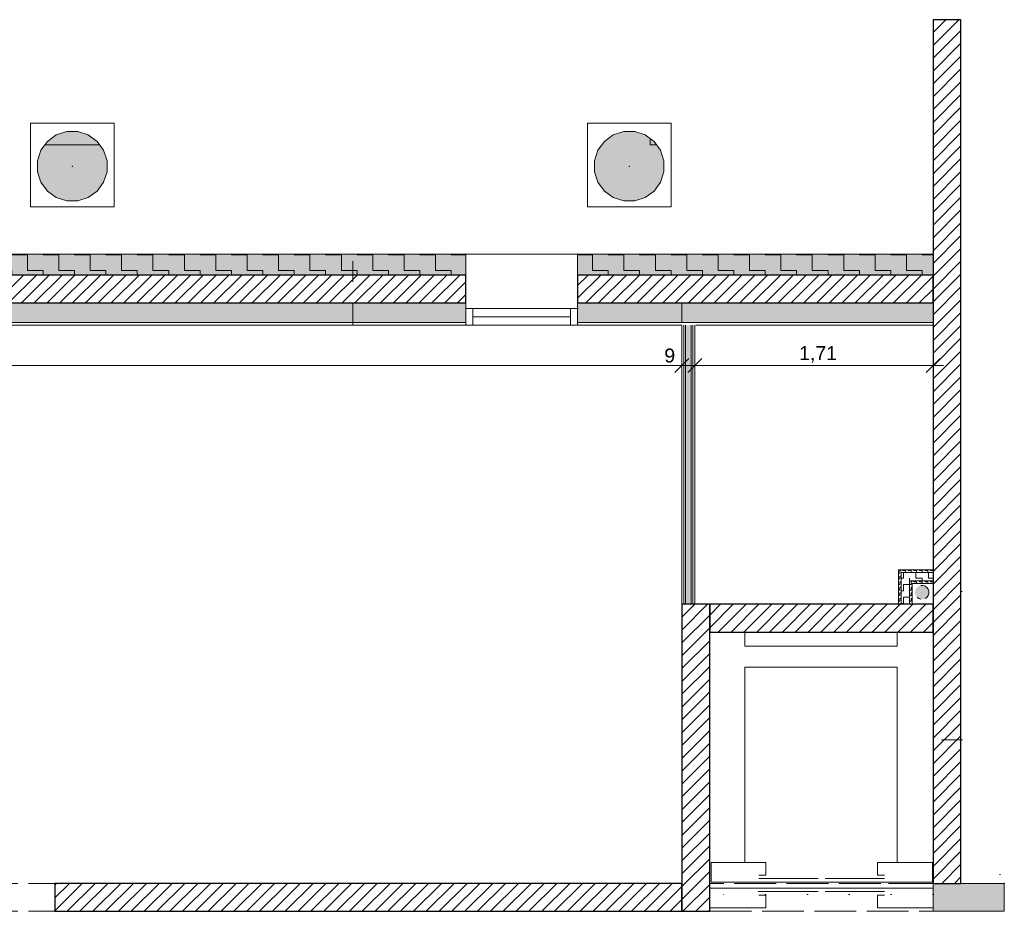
# Model space of a CAD drawing. Header units: millimetres. Extents: x -13157316 to -13144429, y -32555 to -25515.
# Tile 2 of 2: x -13151484 to -13144429, y -31905 to -25515. Entities that reach past the tile are written whole.
import ezdxf

# ---------------------------------------------------------------- set-up
doc = ezdxf.new("R2010")
doc.units = ezdxf.units.MM
doc.header["$MEASUREMENT"] = 0
for name, pattern in [('ACAD_ISO02W100', [375, 300, -75]), ('ACAD_ISO07W100', [300, 0, -300]), ('AXES2', [1.125, 0.75, -0.125, 0.125, -0.125])]:
    doc.linetypes.add(name, pattern=pattern)
doc.layers.add('0._RDC (81)_1_0', color=7, linetype='Continuous')
doc.layers.add('0._RDC (81)_1_BQN 2 COTATIONS PC', color=7, linetype='Continuous')
doc.styles.add('STYLE_GENERE_1', font='txt')
pattern_1 = [(360, (-13237676.858, 79377.161), (19.9999956, 19.9999902), [19.9999956, -19.9999956]), (90, (-13237676.858, 79377.161), (-19.9999956, 19.9999902), [19.99999, -19.99999])]
pattern_2 = [(90, (-13237756.858, 79377.161), (-19.9999956, 19.9999902), [19.99999, -19.99999]), (180, (-13237756.858, 79377.161), (19.9999956, 19.9999902), [19.9999956, -19.9999956])]
pattern_3 = [(45, (-12771109.29, 503849.215), (-45.961939, 45.961939), [])]
pattern_4 = [(180, (-13237941.86, 79112.16), (112.49997, 112.49997), [112.49997, -112.49997]), (270, (-13237941.86, 79112.16), (-112.49997, 112.49997), [112.49997, -112.49997])]
pattern_5 = [(360, (-13236216.86, 80837.16), (749.9998, 749.9998), [750, -750]), (90, (-13236216.86, 80837.16), (-749.9998, 749.9998), [750, -750])]

msp = doc.modelspace()

# ---------------------------------------------------------------- hatches: boundary and pattern name
at = {"layer": '0._RDC (81)_1_0', "linetype": 'Continuous', "lineweight": 5}
h = msp.add_hatch(dxfattribs=at)
h.set_pattern_fill('Dallage_0001', color=1, style=0, pattern_type=2)
h.set_pattern_definition(pattern_3)
h.paths.add_polyline_path([(-13144939.1, -25515.1), (-13144939.1, -31704.9), (-13144739.1, -31704.9), (-13144739.1, -25515.1)])
at = {"layer": '0._RDC (81)_1_0', "linetype": 'Continuous', "lineweight": 0, "true_color": 0xff1550}
for points in [[(-13151068.1, -26316.1), (-13151146.9, -26316.1), (-13151221.9, -26340.5), (-13151285.7, -26386.9), (-13151332.1, -26450.7), (-13151356.5, -26525.7), (-13151356.5, -26604.5), (-13151332.1, -26679.5), (-13151285.7, -26743.3), (-13151221.9, -26789.7), (-13151146.9, -26814.1), (-13151068.1, -26814.1), (-13150993.1, -26789.7), (-13150929.3, -26743.3), (-13150882.9, -26679.5), (-13150858.5, -26604.5), (-13150858.5, -26525.7), (-13150882.9, -26450.7), (-13150929.3, -26386.9), (-13150993.1, -26340.5)], [(-13147077, -26316.1), (-13147155.9, -26316.1), (-13147230.9, -26340.5), (-13147294.7, -26386.9), (-13147341.1, -26450.7), (-13147365.4, -26525.7), (-13147365.4, -26604.5), (-13147341.1, -26679.5), (-13147294.7, -26743.3), (-13147230.9, -26789.7), (-13147155.9, -26814.1), (-13147077, -26814.1), (-13147002, -26789.7), (-13146938.2, -26743.3), (-13146891.9, -26679.5), (-13146867.5, -26604.5), (-13146867.5, -26525.7), (-13146891.9, -26450.7), (-13146938.2, -26386.9), (-13147002, -26340.5)], [(-13145010.7, -29569.4), (-13145026.4, -29569.4), (-13145041.4, -29574.3), (-13145054.2, -29583.5), (-13145063.5, -29596.3), (-13145068.3, -29611.3), (-13145068.3, -29627.1), (-13145063.5, -29642.1), (-13145054.2, -29654.8), (-13145041.4, -29664.1), (-13145026.4, -29669), (-13145010.7, -29669), (-13144995.7, -29664.1), (-13144982.9, -29654.8), (-13144973.6, -29642.1), (-13144968.8, -29627.1), (-13144968.8, -29611.3), (-13144973.6, -29596.3), (-13144982.9, -29583.5), (-13144995.7, -29574.3)]]:
    msp.add_hatch(color=240, dxfattribs=at).paths.add_polyline_path(points)
at = {"layer": '0._RDC (81)_1_0', "linetype": 'Continuous', "lineweight": 20, "true_color": 0x4ef545}
h = msp.add_hatch(dxfattribs=at)
h.set_pattern_fill('MOTIF_0001', color=93, style=0, pattern_type=2)
h.set_pattern_definition(pattern_5)
h.paths.add_polyline_path([(-13151068.1, -26316.1), (-13151146.9, -26316.1), (-13151221.9, -26340.5), (-13151285.7, -26386.9), (-13151332.1, -26450.7), (-13151356.5, -26525.7), (-13151356.5, -26604.5), (-13151332.1, -26679.5), (-13151285.7, -26743.3), (-13151221.9, -26789.7), (-13151146.9, -26814.1), (-13151068.1, -26814.1), (-13150993.1, -26789.7), (-13150929.3, -26743.3), (-13150882.9, -26679.5), (-13150858.5, -26604.5), (-13150858.5, -26525.7), (-13150882.9, -26450.7), (-13150929.3, -26386.9), (-13150993.1, -26340.5)])
h = msp.add_hatch(dxfattribs=at)
h.set_pattern_fill('MOTIF_0001', color=93, style=0, pattern_type=2)
h.set_pattern_definition(pattern_5)
h.paths.add_polyline_path([(-13147077, -26316.1), (-13147155.9, -26316.1), (-13147230.9, -26340.5), (-13147294.7, -26386.9), (-13147341.1, -26450.7), (-13147365.4, -26525.7), (-13147365.4, -26604.5), (-13147341.1, -26679.5), (-13147294.7, -26743.3), (-13147230.9, -26789.7), (-13147155.9, -26814.1), (-13147077, -26814.1), (-13147002, -26789.7), (-13146938.2, -26743.3), (-13146891.9, -26679.5), (-13146867.5, -26604.5), (-13146867.5, -26525.7), (-13146891.9, -26450.7), (-13146938.2, -26386.9), (-13147002, -26340.5)])
at = {"layer": '0._RDC (81)_1_0', "linetype": 'Continuous', "lineweight": 0}
for points in [[(-13148286.8, -27194.9), (-13153971.4, -27194.9), (-13153971.4, -27344.9), (-13148286.8, -27344.9)], [(-13147486.8, -27194.9), (-13147486.8, -27344.9), (-13144939.1, -27344.9), (-13144939.1, -27194.9)]]:
    msp.add_hatch(color=44, dxfattribs=at).paths.add_polyline_path(points)
at = {"layer": '0._RDC (81)_1_0', "linetype": 'Continuous', "lineweight": 0, "true_color": 0x2b60ff}
h = msp.add_hatch(dxfattribs=at)
h.set_pattern_fill('MOTIF_0001', color=150, style=0, pattern_type=2)
h.set_pattern_definition(pattern_4)
h.paths.add_polyline_path([(-13148286.8, -27194.9), (-13153971.4, -27194.9), (-13153971.4, -27344.9), (-13148286.8, -27344.9)])
h = msp.add_hatch(dxfattribs=at)
h.set_pattern_fill('MOTIF_0001', color=150, style=0, pattern_type=2)
h.set_pattern_definition(pattern_4)
h.paths.add_polyline_path([(-13147486.8, -27194.9), (-13147486.8, -27344.9), (-13144939.1, -27344.9), (-13144939.1, -27194.9)])
at = {"layer": '0._RDC (81)_1_0', "linetype": 'Continuous', "lineweight": 5}
h = msp.add_hatch(dxfattribs=at)
h.set_pattern_fill('Dallage_0001', color=1, style=0, pattern_type=2)
h.set_pattern_definition(pattern_3)
h.paths.add_polyline_path([(-13148286.8, -27344.9), (-13153971.4, -27344.9), (-13153971.4, -27544.9), (-13148286.8, -27544.9)])
h = msp.add_hatch(dxfattribs=at)
h.set_pattern_fill('Dallage_0001', color=1, style=0, pattern_type=2)
h.set_pattern_definition(pattern_3)
h.paths.add_polyline_path([(-13147486.8, -27544.9), (-13144939.1, -27544.9), (-13144939.1, -27344.9), (-13147486.8, -27344.9)])
at = {"layer": '0._RDC (81)_1_0', "linetype": 'Continuous', "lineweight": 18, "true_color": 0xcccccc}
for points in [[(-13148286.8, -27544.9), (-13153971.4, -27544.9), (-13153971.4, -27684.9), (-13148286.8, -27684.9)], [(-13147486.8, -27544.9), (-13147486.8, -27684.9), (-13144939.1, -27684.9), (-13144939.1, -27544.9)]]:
    msp.add_hatch(color=254, dxfattribs=at).paths.add_polyline_path(points)
at = {"layer": '0._RDC (81)_1_0', "linetype": 'Continuous', "lineweight": 0, "true_color": 0x191919}
h = msp.add_hatch(dxfattribs=at)
h.set_pattern_fill('Isolant_styromousse_0001', color=250, style=0, pattern_type=2)
h.set_pattern_definition([(90, (-12771109.288, 503849.215), (-34.6410162, 0), [20, -40]), (90, (-12771126.61, 503879.215), (-34.6410162, 0), [20, -40]), (150, (-12771109.288, 503869.215), (17.320508, 30), [20, -40]), (150, (-12771143.93, 503869.215), (17.320508, 30), [20, -40]), (210, (-12771109.288, 503849.215), (-17.320508, 30), [20, -40]), (210, (-12771143.93, 503849.215), (-17.320508, 30), [20, -40])])
h.paths.add_polyline_path([(-13146713.1, -27704.9), (-13146713.1, -29704.9), (-13146673.1, -29704.9), (-13146673.1, -27704.9)])
at = {"layer": '0._RDC (81)_1_0', "linetype": 'Continuous', "lineweight": 20, "true_color": 0x4ef545}
h = msp.add_hatch(dxfattribs=at)
h.set_pattern_fill('MOTIF_0001', color=93, style=0, pattern_type=2)
h.set_pattern_definition(pattern_2)
h.paths.add_polyline_path([(-13145168.1, -29704.9), (-13145168.1, -29456.9), (-13145187.1, -29456.9), (-13145187.1, -29704.9)])
h = msp.add_hatch(dxfattribs=at)
h.set_pattern_fill('MOTIF_0001', color=93, style=0, pattern_type=2)
h.set_pattern_definition(pattern_1)
h.paths.add_polyline_path([(-13145168.1, -29475.9), (-13144939.1, -29475.9), (-13144939.1, -29456.9), (-13145168.1, -29456.9)])
at = {"layer": '0._RDC (81)_1_0', "linetype": 'Continuous', "lineweight": 20, "true_color": 0x1515ea}
h = msp.add_hatch(dxfattribs=at)
h.set_pattern_fill('MOTIF_0001', color=5, style=0, pattern_type=2)
h.set_pattern_definition([(90, (-13237806.86, 79427.16), (-44.999986, 44.999986), [44.999986, -44.999986]), (180, (-13237806.86, 79427.16), (44.999986, 44.999986), [44.999986, -44.999986])])
h.paths.add_polyline_path([(-13145108.1, -29704.9), (-13145108.1, -29475.9), (-13145168.1, -29475.9), (-13145168.1, -29704.9)])
h = msp.add_hatch(dxfattribs=at)
h.set_pattern_fill('MOTIF_0001', color=5, style=0, pattern_type=2)
h.set_pattern_definition([(360, (-13237626.86, 79427.16), (44.999986, 44.999986), [44.999986, -44.999986]), (90, (-13237626.86, 79427.16), (-44.999986, 44.999986), [44.999986, -44.999986])])
h.paths.add_polyline_path([(-13145108.1, -29535.9), (-13144939.1, -29535.9), (-13144939.1, -29475.9), (-13145108.1, -29475.9)])
at = {"layer": '0._RDC (81)_1_0', "linetype": 'Continuous', "lineweight": 20, "true_color": 0x4ef545}
h = msp.add_hatch(dxfattribs=at)
h.set_pattern_fill('MOTIF_0001', color=93, style=0, pattern_type=2)
h.set_pattern_definition(pattern_2)
h.paths.add_polyline_path([(-13145089.1, -29704.9), (-13145089.1, -29535.9), (-13145108.1, -29535.9), (-13145108.1, -29704.9)])
h = msp.add_hatch(dxfattribs=at)
h.set_pattern_fill('MOTIF_0001', color=93, style=0, pattern_type=2)
h.set_pattern_definition(pattern_1)
h.paths.add_polyline_path([(-13145089.1, -29554.9), (-13144939.1, -29554.9), (-13144939.1, -29535.9), (-13145089.1, -29535.9)])
at = {"layer": '0._RDC (81)_1_0', "linetype": 'Continuous', "lineweight": 5}
h = msp.add_hatch(dxfattribs=at)
h.set_pattern_fill('Dallage_0001', color=1, style=0, pattern_type=2)
h.set_pattern_definition(pattern_3)
h.paths.add_polyline_path([(-13146539.1, -31904.9), (-13146539.1, -29704.9), (-13146739.1, -29704.9), (-13146739.1, -31904.9)])
h = msp.add_hatch(dxfattribs=at)
h.set_pattern_fill('Dallage_0001', color=1, style=0, pattern_type=2)
h.set_pattern_definition(pattern_3)
h.paths.add_polyline_path([(-13146539.1, -29904.9), (-13144939.1, -29904.9), (-13144939.1, -29704.9), (-13146539.1, -29704.9)])
h = msp.add_hatch(dxfattribs=at)
h.set_pattern_fill('Dallage_0001', color=1, style=0, pattern_type=2)
h.set_pattern_definition(pattern_3)
h.paths.add_polyline_path([(-13146739.1, -31704.9), (-13151232.5, -31704.9), (-13151232.5, -31904.9), (-13146739.1, -31904.9)])
at = {"layer": '0._RDC (81)_1_0', "linetype": 'Continuous', "lineweight": 0, "true_color": 0xff2b60}
for points in [[(-13144739.1, -31704.9), (-13144939.1, -31704.9), (-13144939.1, -31904.9), (-13144739.1, -31904.9)], [(-13144739.1, -31904.9), (-13144428.6, -31904.9), (-13144428.6, -31704.9), (-13144739.1, -31704.9)]]:
    msp.add_hatch(color=230, dxfattribs=at).paths.add_polyline_path(points)

# ---------------------------------------------------------------- linework, layer by layer
at = {"layer": '0._RDC (81)_1_0', "color": 250, "linetype": 'Continuous', "lineweight": 0, "true_color": 0x191919}
for p, q in [((-13144939.1, -25515.1), (-13144939.1, -27194.9)), ((-13144739.1, -25515.1), (-13144739.1, -31704.9)), ((-13144739.1, -31704.9), (-13144739.1, -25515.1)), ((-13150807.5, -26256.1), (-13151407.5, -26256.1)), ((-13151407.5, -26256.1), (-13151407.5, -26856.1)), ((-13151146.9, -26316.1), (-13151221.9, -26340.5)), ((-13151068.1, -26316.1), (-13151146.9, -26316.1)), ((-13150993.1, -26340.5), (-13151068.1, -26316.1)), ((-13150807.5, -26856.1), (-13150807.5, -26256.1)), ((-13146816.5, -26256.1), (-13147416.5, -26256.1)), ((-13147416.5, -26256.1), (-13147416.5, -26856.1)), ((-13147155.9, -26316.1), (-13147230.9, -26340.5)), ((-13147077, -26316.1), (-13147155.9, -26316.1)), ((-13147002, -26340.5), (-13147077, -26316.1)), ((-13146816.5, -26856.1), (-13146816.5, -26256.1)), ((-13151285.7, -26386.9), (-13151332.1, -26450.7)), ((-13151221.9, -26340.5), (-13151285.7, -26386.9)), ((-13150929.3, -26386.9), (-13150993.1, -26340.5)), ((-13150882.9, -26450.7), (-13150929.3, -26386.9)), ((-13147294.7, -26386.9), (-13147341.1, -26450.7)), ((-13147230.9, -26340.5), (-13147294.7, -26386.9)), ((-13146938.2, -26386.9), (-13147002, -26340.5)), ((-13146891.9, -26450.7), (-13146938.2, -26386.9)), ((-13151332.1, -26450.7), (-13151356.5, -26525.7)), ((-13150858.5, -26525.7), (-13150882.9, -26450.7)), ((-13147341.1, -26450.7), (-13147365.4, -26525.7)), ((-13146867.5, -26525.7), (-13146891.9, -26450.7)), ((-13151356.5, -26525.7), (-13151356.5, -26604.5)), ((-13150858.5, -26604.5), (-13150858.5, -26525.7)), ((-13147365.4, -26525.7), (-13147365.4, -26604.5)), ((-13146867.5, -26604.5), (-13146867.5, -26525.7)), ((-13151107.4, -26564.9), (-13151107.6, -26565)), ((-13151107.6, -26565), (-13151107.6, -26564.9)), ((-13151107.6, -26564.9), (-13151107.6, -26565.2)), ((-13151107.6, -26565), (-13151107.4, -26565)), ((-13151107.6, -26565.2), (-13151107.6, -26565)), ((-13151107.6, -26565), (-13151107.6, -26565.2)), ((-13151107.6, -26565.2), (-13151107.6, -26565)), ((-13151107.6, -26565), (-13151107.4, -26565)), ((-13151107.4, -26565), (-13151107.6, -26565)), ((-13151107.6, -26565), (-13151107.4, -26565)), ((-13151107.4, -26565), (-13151107.6, -26565)), ((-13151107.6, -26565), (-13151107.6, -26565)), ((-13151107.6, -26565), (-13151107.6, -26565.2)), ((-13151107.4, -26565), (-13151107.6, -26565)), ((-13151107.6, -26565), (-13151107.4, -26565)), ((-13151107.4, -26565), (-13151107.6, -26565)), ((-13151107.6, -26565), (-13151107.6, -26565)), ((-13151107.6, -26565), (-13151107.6, -26565.2)), ((-13151107.4, -26565), (-13151107.6, -26565)), ((-13151107.6, -26565), (-13151107.5, -26565)), ((-13151107.6, -26565.1), (-13151107.6, -26565)), ((-13151107.6, -26565), (-13151107.5, -26565.1)), ((-13151107.5, -26565.1), (-13151107.6, -26565.1)), ((-13151107.4, -26565.2), (-13151107.6, -26565.2)), ((-13151107.6, -26565.2), (-13151107.4, -26565.2)), ((-13151107.6, -26565.2), (-13151107.4, -26565.2)), ((-13151107.6, -26565.2), (-13151107.4, -26565.2)), ((-13151107.5, -26565.1), (-13151107.5, -26565)), ((-13151107.5, -26565), (-13151107.5, -26565.1)), ((-13151107.5, -26565.1), (-13151107.5, -26565.1)), ((-13151107.5, -26565.1), (-13151107.5, -26565.1)), ((-13151107.5, -26565.1), (-13151107.5, -26565.1)), ((-13151107.5, -26565.1), (-13151107.5, -26565.1)), ((-13151107.5, -26565.1), (-13151107.5, -26565.1)), ((-13151107.5, -26565.1), (-13151107.5, -26565.1)), ((-13151107.5, -26565.1), (-13151107.5, -26565.1)), ((-13151107.4, -26565), (-13151107.4, -26564.9)), ((-13151107.4, -26565), (-13151107.4, -26565.2)), ((-13151107.4, -26565), (-13151107.4, -26565.2)), ((-13151107.4, -26565.2), (-13151107.4, -26565)), ((-13151107.4, -26565.2), (-13151107.4, -26565)), ((-13151107.4, -26565), (-13151107.4, -26565)), ((-13151107.4, -26565.2), (-13151107.4, -26565)), ((-13151107.4, -26565), (-13151107.4, -26565)), ((-13151107.4, -26565.2), (-13151107.4, -26565)), ((-13147116.4, -26564.9), (-13147116.6, -26565)), ((-13147116.6, -26565), (-13147116.6, -26564.9)), ((-13147116.6, -26564.9), (-13147116.6, -26565.2)), ((-13147116.6, -26565), (-13147116.3, -26565)), ((-13147116.6, -26565.2), (-13147116.6, -26565)), ((-13147116.6, -26565), (-13147116.6, -26565.2)), ((-13147116.6, -26565.2), (-13147116.6, -26565)), ((-13147116.6, -26565), (-13147116.3, -26565)), ((-13147116.4, -26565), (-13147116.6, -26565)), ((-13147116.6, -26565), (-13147116.4, -26565)), ((-13147116.3, -26565.2), (-13147116.6, -26565.2)), ((-13147116.6, -26565.2), (-13147116.4, -26565.2)), ((-13147116.5, -26565.1), (-13147116.5, -26565)), ((-13147116.4, -26565), (-13147116.5, -26565)), ((-13147116.5, -26565), (-13147116.5, -26565)), ((-13147116.5, -26565), (-13147116.5, -26565.2)), ((-13147116.4, -26565), (-13147116.5, -26565)), ((-13147116.5, -26565), (-13147116.4, -26565)), ((-13147116.4, -26565), (-13147116.5, -26565)), ((-13147116.5, -26565), (-13147116.5, -26565)), ((-13147116.5, -26565), (-13147116.5, -26565.2)), ((-13147116.4, -26565), (-13147116.5, -26565)), ((-13147116.5, -26565), (-13147116.4, -26565)), ((-13147116.5, -26565.1), (-13147116.5, -26565)), ((-13147116.5, -26565), (-13147116.5, -26565.1)), ((-13147116.4, -26565.1), (-13147116.5, -26565.1)), ((-13147116.5, -26565.1), (-13147116.5, -26565.1)), ((-13147116.5, -26565.1), (-13147116.4, -26565.1)), ((-13147116.4, -26565.1), (-13147116.5, -26565.1)), ((-13147116.5, -26565.1), (-13147116.5, -26565.1)), ((-13147116.5, -26565.2), (-13147116.4, -26565.2)), ((-13147116.5, -26565.2), (-13147116.4, -26565.2)), ((-13147116.4, -26565), (-13147116.4, -26564.9)), ((-13147116.3, -26565.2), (-13147116.4, -26565)), ((-13147116.4, -26565.2), (-13147116.4, -26565)), ((-13147116.4, -26565), (-13147116.4, -26565)), ((-13147116.4, -26565.2), (-13147116.4, -26565)), ((-13147116.4, -26565), (-13147116.4, -26565)), ((-13147116.4, -26565.2), (-13147116.4, -26565)), ((-13147116.4, -26565), (-13147116.4, -26565.1)), ((-13147116.4, -26565.1), (-13147116.4, -26565.1)), ((-13147116.4, -26565.1), (-13147116.4, -26565.1)), ((-13147116.4, -26565.1), (-13147116.4, -26565.1)), ((-13147116.3, -26565), (-13147116.3, -26565.2)), ((-13147116.3, -26565), (-13147116.3, -26565.2)), ((-13151356.5, -26604.5), (-13151332.1, -26679.5)), ((-13150882.9, -26679.5), (-13150858.5, -26604.5)), ((-13147365.4, -26604.5), (-13147341.1, -26679.5)), ((-13146891.9, -26679.5), (-13146867.5, -26604.5)), ((-13151332.1, -26679.5), (-13151285.7, -26743.3)), ((-13150929.3, -26743.3), (-13150882.9, -26679.5)), ((-13147341.1, -26679.5), (-13147294.7, -26743.3)), ((-13146938.2, -26743.3), (-13146891.9, -26679.5)), ((-13151285.7, -26743.3), (-13151221.9, -26789.7)), ((-13151221.9, -26789.7), (-13151146.9, -26814.1)), ((-13151068.1, -26814.1), (-13150993.1, -26789.7)), ((-13150993.1, -26789.7), (-13150929.3, -26743.3)), ((-13147294.7, -26743.3), (-13147230.9, -26789.7)), ((-13147230.9, -26789.7), (-13147155.9, -26814.1)), ((-13147077, -26814.1), (-13147002, -26789.7)), ((-13147002, -26789.7), (-13146938.2, -26743.3)), ((-13151407.5, -26856.1), (-13150807.5, -26856.1)), ((-13151146.9, -26814.1), (-13151068.1, -26814.1)), ((-13147416.5, -26856.1), (-13146816.5, -26856.1)), ((-13147155.9, -26814.1), (-13147077, -26814.1)), ((-13148286.8, -27194.9), (-13153971.4, -27194.9)), ((-13148286.8, -27194.9), (-13148286.8, -27194.8)), ((-13148286.8, -27194.9), (-13148286.8, -27344.9)), ((-13147486.8, -27194.9), (-13148286.8, -27194.9)), ((-13147486.8, -27194.9), (-13147486.8, -27194.8)), ((-13147486.8, -27344.9), (-13147486.8, -27194.9)), ((-13144939.1, -27194.9), (-13147486.8, -27194.9)), ((-13145466.7, -27194.9), (-13145346.7, -27194.9)), ((-13144939.1, -27194.9), (-13144939.1, -27194.8)), ((-13144939.1, -27194.9), (-13144939.1, -27194.8)), ((-13144939.1, -27194.9), (-13144939.1, -27194.8)), ((-13144939.1, -27344.9), (-13144939.1, -27194.9)), ((-13144939.1, -27194.9), (-13144939.1, -27344.9)), ((-13149097, -27394.9), (-13149097, -27244.9)), ((-13153971.4, -27344.9), (-13148286.8, -27344.9)), ((-13148286.8, -27344.9), (-13153971.4, -27344.9)), ((-13148286.8, -27344.9), (-13148286.8, -27544.9)), ((-13147486.8, -27544.9), (-13147486.8, -27344.9)), ((-13147486.8, -27344.9), (-13144939.1, -27344.9)), ((-13144939.1, -27344.9), (-13147486.8, -27344.9)), ((-13153971.4, -27544.9), (-13148286.8, -27544.9)), ((-13148286.8, -27544.9), (-13153971.4, -27544.9)), ((-13149172, -27544.9), (-13149022, -27544.9)), ((-13149097, -27544.9), (-13149097, -27544.8)), ((-13149097, -27544.8), (-13149097, -27544.8)), ((-13149097, -27704.9), (-13149097, -27544.9)), ((-13148286.8, -27544.9), (-13148286.8, -27584.9)), ((-13148286.8, -27584.9), (-13148236.8, -27584.9)), ((-13148286.8, -27704.9), (-13148286.8, -27584.9)), ((-13148286.8, -27584.9), (-13148286.8, -27684.9)), ((-13148236.8, -27584.9), (-13148236.8, -27704.9)), ((-13147536.8, -27584.9), (-13148236.8, -27584.9)), ((-13147486.8, -27584.9), (-13147536.8, -27584.9)), ((-13147536.8, -27584.9), (-13147536.8, -27704.9)), ((-13147486.8, -27584.9), (-13147486.8, -27544.9)), ((-13147486.8, -27544.9), (-13146739.1, -27544.9)), ((-13146739.1, -27544.9), (-13147486.8, -27544.9)), ((-13147486.8, -27704.9), (-13147486.8, -27584.9)), ((-13147486.8, -27684.9), (-13147486.8, -27584.9)), ((-13146639.1, -27544.9), (-13146739.1, -27544.9)), ((-13146739.1, -27544.9), (-13146739.1, -27684.9)), ((-13146739.1, -27544.9), (-13146639.1, -27544.9)), ((-13146739.1, -27684.9), (-13146739.1, -27544.9)), ((-13146639.1, -27544.9), (-13144939.1, -27544.9)), ((-13144939.1, -27544.9), (-13146639.1, -27544.9)), ((-13144939.1, -27684.9), (-13144939.1, -27544.9)), ((-13144939.1, -27544.9), (-13144939.1, -27684.9)), ((-13147536.8, -27644.9), (-13148236.8, -27644.9)), ((-13148286.8, -27684.9), (-13153971.4, -27684.9)), ((-13153971.4, -27684.9), (-13148286.8, -27684.9)), ((-13153971.4, -27704.9), (-13148286.8, -27704.9)), ((-13149022, -27704.9), (-13149172, -27704.9)), ((-13149037, -27704.9), (-13149157, -27704.9)), ((-13149097, -27704.9), (-13149097, -27704.8)), ((-13149097, -27704.8), (-13149097, -27704.8)), ((-13149097, -27704.9), (-13149097, -27704.8)), ((-13148286.8, -27684.9), (-13148286.8, -27704.9)), ((-13148236.8, -27704.9), (-13148286.8, -27704.9)), ((-13148286.8, -27704.9), (-13147486.8, -27704.9)), ((-13147536.8, -27704.9), (-13148236.8, -27704.9)), ((-13147536.8, -27704.9), (-13147486.8, -27704.9)), ((-13147486.8, -27704.9), (-13147486.8, -27684.9)), ((-13146739.1, -27684.9), (-13147486.8, -27684.9)), ((-13147486.8, -27684.9), (-13146739.1, -27684.9)), ((-13147486.8, -27704.9), (-13146739.1, -27704.9)), ((-13146739.1, -27684.9), (-13144939.1, -27684.9)), ((-13144939.1, -27684.9), (-13146639.1, -27684.9)), ((-13146639.1, -27704.9), (-13144939.1, -27704.9)), ((-13144939.1, -27704.9), (-13144939.1, -27684.9)), ((-13144939.1, -27684.9), (-13144939.1, -27704.9)), ((-13144939.1, -27704.9), (-13144939.1, -29704.9)), ((-13144739.1, -28090.4), (-13144739.1, -28210.4)), ((-13144739.1, -28423.3), (-13144739.1, -28423.3)), ((-13145168.1, -29456.9), (-13145187.1, -29456.9)), ((-13145187.1, -29456.9), (-13145187.1, -29704.9)), ((-13144939.1, -29456.9), (-13145168.1, -29456.9)), ((-13145168.1, -29475.9), (-13145108.1, -29475.9)), ((-13145168.1, -29704.9), (-13145168.1, -29475.9)), ((-13145108.1, -29475.9), (-13145168.1, -29475.9)), ((-13145168.1, -29475.9), (-13145168.1, -29704.9)), ((-13144939.1, -29475.9), (-13145108.1, -29475.9)), ((-13145108.1, -29475.9), (-13144939.1, -29475.9)), ((-13144939.1, -29475.9), (-13144939.1, -29456.9)), ((-13144939.1, -29535.9), (-13144939.1, -29475.9)), ((-13145108.1, -29535.9), (-13145089.1, -29535.9)), ((-13145108.1, -29704.9), (-13145108.1, -29535.9)), ((-13145089.1, -29535.9), (-13145108.1, -29535.9)), ((-13145108.1, -29535.9), (-13145108.1, -29704.9)), ((-13144939.1, -29535.9), (-13145089.1, -29535.9)), ((-13145089.1, -29535.9), (-13144939.1, -29535.9)), ((-13145089.1, -29554.9), (-13144939.1, -29554.9)), ((-13145089.1, -29704.9), (-13145089.1, -29554.9)), ((-13144939.1, -29554.9), (-13144939.1, -29535.9)), ((-13145010.7, -29569.4), (-13145026.4, -29569.4)), ((-13145018.7, -29619.1), (-13145018.4, -29619.1)), ((-13145018.7, -29619.3), (-13145018.7, -29619.1)), ((-13145018.7, -29619.1), (-13145018.7, -29619.3)), ((-13145018.7, -29619.3), (-13145018.7, -29619.1)), ((-13145018.7, -29619.1), (-13145018.4, -29619.1)), ((-13145018.4, -29619.3), (-13145018.7, -29619.3)), ((-13145018.4, -29619), (-13145018.6, -29619.1)), ((-13145018.6, -29619.1), (-13145018.6, -29619)), ((-13145018.6, -29619), (-13145018.6, -29619.3)), ((-13145018.4, -29619.1), (-13145018.6, -29619.1)), ((-13145018.6, -29619.1), (-13145018.5, -29619.1)), ((-13145018.5, -29619.1), (-13145018.6, -29619.1)), ((-13145018.6, -29619.1), (-13145018.6, -29619.1)), ((-13145018.6, -29619.1), (-13145018.6, -29619.3)), ((-13145018.5, -29619.1), (-13145018.6, -29619.1)), ((-13145018.6, -29619.1), (-13145018.5, -29619.1)), ((-13145018.5, -29619.1), (-13145018.6, -29619.1)), ((-13145018.6, -29619.1), (-13145018.6, -29619.1)), ((-13145018.6, -29619.1), (-13145018.6, -29619.3)), ((-13145018.5, -29619.1), (-13145018.6, -29619.1)), ((-13145018.6, -29619.1), (-13145018.5, -29619.1)), ((-13145018.6, -29619.2), (-13145018.6, -29619.1)), ((-13145018.6, -29619.1), (-13145018.6, -29619.2)), ((-13145018.5, -29619.2), (-13145018.6, -29619.2)), ((-13145018.6, -29619.2), (-13145018.6, -29619.2)), ((-13145018.6, -29619.2), (-13145018.5, -29619.2)), ((-13145018.5, -29619.2), (-13145018.6, -29619.2)), ((-13145018.6, -29619.2), (-13145018.6, -29619.2)), ((-13145018.6, -29619.3), (-13145018.4, -29619.3)), ((-13145018.6, -29619.3), (-13145018.5, -29619.3)), ((-13145018.6, -29619.3), (-13145018.5, -29619.3)), ((-13145018.5, -29619.1), (-13145018.5, -29619.1)), ((-13145018.5, -29619.3), (-13145018.5, -29619.1)), ((-13145018.5, -29619.1), (-13145018.5, -29619.1)), ((-13145018.5, -29619.3), (-13145018.5, -29619.1)), ((-13145018.5, -29619.1), (-13145018.5, -29619.2)), ((-13145018.5, -29619.2), (-13145018.5, -29619.2)), ((-13145018.5, -29619.2), (-13145018.5, -29619.2)), ((-13145018.5, -29619.2), (-13145018.5, -29619.2)), ((-13145018.4, -29619.1), (-13145018.4, -29619)), ((-13145018.4, -29619.1), (-13145018.4, -29619.3)), ((-13145018.4, -29619.1), (-13145018.4, -29619.3)), ((-13145018.4, -29619.3), (-13145018.4, -29619.1)), ((-13145018.4, -29619.3), (-13145018.4, -29619.1)), ((-13144995.7, -29574.3), (-13145010.7, -29569.4)), ((-13144982.9, -29583.5), (-13144995.7, -29574.3)), ((-13144973.6, -29596.3), (-13144982.9, -29583.5)), ((-13144968.8, -29611.3), (-13144973.6, -29596.3)), ((-13144973.6, -29642.1), (-13144968.8, -29627.1)), ((-13144968.8, -29627.1), (-13144968.8, -29611.3)), ((-13144742.8, -29639.9), (-13144742.8, -29587.9)), ((-13144742.8, -29639.9), (-13144742.8, -29587.9)), ((-13144742.8, -29635), (-13144742.8, -29592.8)), ((-13146739.1, -29704.9), (-13146639.1, -29704.9)), ((-13146639.1, -29704.9), (-13146739.1, -29704.9)), ((-13146739.1, -29704.9), (-13146739.1, -31704.9)), ((-13146539.1, -29704.9), (-13146639.1, -29704.9)), ((-13144939.1, -29704.9), (-13146539.1, -29704.9)), ((-13145996.4, -29704.9), (-13146044.7, -29704.9)), ((-13145454.6, -29704.9), (-13145502.9, -29704.9)), ((-13145187.1, -29704.9), (-13145168.1, -29704.9)), ((-13145168.1, -29704.9), (-13145108.1, -29704.9)), ((-13145108.1, -29704.9), (-13145089.1, -29704.9)), ((-13145054.2, -29654.8), (-13145041.4, -29664.1)), ((-13145041.4, -29664.1), (-13145026.4, -29669)), ((-13144995.7, -29664.1), (-13144982.9, -29654.8)), ((-13144982.9, -29654.8), (-13144973.6, -29642.1)), ((-13146539.1, -29904.9), (-13144939.1, -29904.9)), ((-13146539.1, -31704.9), (-13146539.1, -29904.9)), ((-13144957.9, -29904.9), (-13145257.9, -29904.9)), ((-13145107.9, -29904.9), (-13145107.9, -29904.8)), ((-13144939.1, -29904.9), (-13144939.1, -29904.8)), ((-13144939.1, -29904.9), (-13144939.1, -31704.9)), ((-13146539.1, -30025.1), (-13146539.1, -30145.1)), ((-13144939.1, -30145.1), (-13144939.1, -30025.1)), ((-13146539.1, -30085.1), (-13146539.1, -30085)), ((-13144939.1, -30085.1), (-13144939.1, -30085)), ((-13146287.5, -31554.9), (-13146287.5, -30154.9)), ((-13146287.5, -30154.9), (-13145197.5, -30154.9)), ((-13145197.5, -30154.9), (-13145197.5, -31554.9)), ((-13144939.1, -30154.7), (-13144939.1, -30154.7)), ((-13144739.1, -30750.4), (-13144739.1, -30600.4)), ((-13144729.1, -30675.4), (-13144879.1, -30675.4)), ((-13144739.1, -30870.6), (-13144739.1, -30870.5)), ((-13146739.1, -31286.4), (-13146739.1, -31286.3)), ((-13146739.1, -31426.2), (-13146739.1, -31306.2)), ((-13146739.1, -31366.2), (-13146739.1, -31366.2)), ((-13146137.5, -31554.9), (-13146137.5, -31644.9)), ((-13145337.5, -31554.9), (-13144942.5, -31554.9)), ((-13144942.5, -31554.9), (-13144942.5, -31694.9)), ((-13146137.5, -31644.9), (-13146187.5, -31644.9)), ((-13146187.5, -31669.9), (-13145762.5, -31669.9)), ((-13145712.5, -31669.9), (-13145287.5, -31669.9)), ((-13144456.1, -31639.9), (-13144462.5, -31639.9)), ((-13151232.5, -31704.9), (-13151232.5, -31704.8)), ((-13151232.5, -31704.9), (-13151232.5, -31704.8)), ((-13146739.1, -31704.9), (-13151232.5, -31704.9)), ((-13151232.5, -31704.9), (-13151232.5, -31904.9)), ((-13149157, -31704.9), (-13149037, -31704.9)), ((-13148944, -31704.9), (-13148944, -31704.8)), ((-13146539.1, -31904.9), (-13146539.1, -31704.9)), ((-13146539.1, -31738.9), (-13146539.1, -31879.9)), ((-13146539.1, -31738.9), (-13144939.1, -31738.9)), ((-13145257.9, -31704.9), (-13144957.9, -31704.9)), ((-13144939.1, -31704.9), (-13144939.1, -31704.8)), ((-13144939.1, -31784.9), (-13144939.1, -31704.9)), ((-13144939.1, -31738.9), (-13144939.1, -31879.9)), ((-13144599.1, -31704.9), (-13144739.1, -31704.9)), ((-13144739.1, -31704.9), (-13144599.1, -31704.9)), ((-13144579.1, -31704.9), (-13144599.1, -31704.9)), ((-13144599.1, -31704.9), (-13144579.1, -31704.9)), ((-13144428.6, -31704.9), (-13144579.1, -31704.9)), ((-13144428.6, -31704.9), (-13144428.6, -31704.8)), ((-13144428.6, -31704.9), (-13144428.6, -31784.9)), ((-13146191.5, -31763.9), (-13145762.5, -31763.9)), ((-13146137.5, -31788.9), (-13146187.5, -31788.9)), ((-13146137.5, -31788.9), (-13146137.5, -31879.9)), ((-13145712.5, -31763.9), (-13145287.5, -31763.9)), ((-13144939.1, -31904.9), (-13144939.1, -31784.9)), ((-13144428.6, -31784.9), (-13144428.6, -31904.9)), ((-13144428.6, -31784.9), (-13144428.6, -31904.9)), ((-13146137.5, -31879.9), (-13146539.1, -31879.9)), ((-13145337.5, -31879.9), (-13144939.1, -31879.9)), ((-13151232.5, -31904.9), (-13146739.1, -31904.9)), ((-13151031.6, -31904.9), (-13151031.6, -31904.8)), ((-13150414.4, -31904.9), (-13150439.4, -31904.9)), ((-13150289.4, -31904.9), (-13150414.4, -31904.9)), ((-13150351.9, -31904.9), (-13150351.9, -31904.8)), ((-13150264.4, -31904.9), (-13150289.4, -31904.9)), ((-13146686.4, -31904.9), (-13146986.4, -31904.9)), ((-13146836.4, -31904.9), (-13146836.4, -31904.8)), ((-13146739.1, -31904.9), (-13146539.1, -31904.9)), ((-13146539.1, -31904.9), (-13146539.1, -31904.8)), ((-13144939.1, -31904.9), (-13144739.1, -31904.9)), ((-13144739.1, -31904.9), (-13144428.6, -31904.9))]:
    msp.add_line(p, q, dxfattribs=at)
at = {"layer": '0._RDC (81)_1_0', "color": 250, "linetype": 'ACAD_ISO07W100', "lineweight": 0, "true_color": 0x191919}
for p, q in [((-13147486.8, -27584.9), (-13148286.8, -27584.9)), ((-13148286.8, -27584.9), (-13148286.8, -27684.9)), ((-13147486.8, -27684.9), (-13147486.8, -27584.9)), ((-13148286.8, -27684.9), (-13148286.8, -27704.9)), ((-13148286.8, -27704.9), (-13147486.8, -27704.9)), ((-13147486.8, -27704.9), (-13147486.8, -27684.9)), ((-13144939.1, -31784.9), (-13146539.1, -31784.9)), ((-13146539.1, -31784.9), (-13146539.1, -31904.9)), ((-13144939.1, -31904.9), (-13144939.1, -31784.9)), ((-13144428.6, -31784.9), (-13144428.6, -31904.9)), ((-13146539.1, -31904.9), (-13144939.1, -31904.9))]:
    msp.add_line(p, q, dxfattribs=at)
at = {"layer": '0._RDC (81)_1_0', "color": 7, "linetype": 'Continuous', "lineweight": 5}
for p, q in [((-13146726.1, -27704.9), (-13146726.1, -29704.9)), ((-13146713.1, -27704.9), (-13146713.1, -29704.9)), ((-13146673.1, -27704.9), (-13146673.1, -29704.9)), ((-13146660.1, -27704.9), (-13146660.1, -29704.9))]:
    msp.add_line(p, q, dxfattribs=at)
at = {"layer": '0._RDC (81)_1_0', "color": 250, "linetype": 'AXES2', "lineweight": 0, "true_color": 0x191919}
msp.add_line((-13144742.8, -29613.9), (-13144727.8, -29613.9), dxfattribs=at)
at = {"layer": '0._RDC (81)_1_0', "color": 250, "linetype": 'ACAD_ISO02W100', "lineweight": 0, "true_color": 0x191919}
for p, q in [((-13156297.4, -31704.9), (-13151232.5, -31704.9)), ((-13144939.1, -31704.9), (-13146539.1, -31704.9)), ((-13156297.4, -31904.9), (-13151232.5, -31904.9)), ((-13146539.1, -31904.9), (-13144939.1, -31904.9))]:
    msp.add_line(p, q, dxfattribs=at)
at = {"layer": '0._RDC (81)_1_0', "color": 7, "linetype": 'Continuous', "lineweight": 30, "flags": 128}
for points in [[(-13144939.1, -25515.1), (-13144939.1, -31704.9), (-13144739.1, -31704.9), (-13144739.1, -25515.1)], [(-13148286.8, -27344.9), (-13153971.4, -27344.9), (-13153971.4, -27544.9), (-13148286.8, -27544.9)], [(-13147486.8, -27544.9), (-13144939.1, -27544.9), (-13144939.1, -27344.9), (-13147486.8, -27344.9)], [(-13146539.1, -31904.9), (-13146539.1, -29704.9), (-13146739.1, -29704.9), (-13146739.1, -31904.9)], [(-13146539.1, -29904.9), (-13144939.1, -29904.9), (-13144939.1, -29704.9), (-13146539.1, -29704.9)], [(-13146739.1, -31704.9), (-13151232.5, -31704.9), (-13151232.5, -31904.9), (-13146739.1, -31904.9)]]:
    msp.add_lwpolyline(points, close=True, dxfattribs=at)
at = {"layer": '0._RDC (81)_1_0', "color": 250, "linetype": 'Continuous', "lineweight": 0, "true_color": 0x191919, "flags": 128}
for points in [[(-13148286.8, -27544.9), (-13153971.4, -27544.9), (-13153971.4, -27684.9), (-13148286.8, -27684.9)], [(-13147486.8, -27544.9), (-13147486.8, -27684.9), (-13144939.1, -27684.9), (-13144939.1, -27544.9)], [(-13146287.5, -29904.9), (-13145197.5, -29904.9), (-13145197.5, -30004.9), (-13146287.5, -30004.9)]]:
    msp.add_lwpolyline(points, close=True, dxfattribs=at)
at = {"layer": '0._RDC (81)_1_0', "color": 7, "linetype": 'Continuous', "lineweight": 5, "flags": 128}
for points in [[(-13146739.1, -27704.9), (-13146739.1, -29704.9)], [(-13146647.1, -29704.9), (-13146647.1, -27704.9)]]:
    msp.add_lwpolyline(points, dxfattribs=at)
at = {"layer": '0._RDC (81)_1_0', "color": 250, "linetype": 'Continuous', "lineweight": 0, "true_color": 0x191919, "flags": 128}
for points in [[(-13144942.5, -31694.9), (-13146529.1, -31694.9), (-13146529.1, -31554.9), (-13146137.5, -31554.9)], [(-13145337.5, -31554.9), (-13145337.5, -31644.9), (-13145287.5, -31644.9)], [(-13145337.5, -31879.9), (-13145337.5, -31788.9), (-13145287.5, -31788.9)]]:
    msp.add_lwpolyline(points, dxfattribs=at)
at = {"layer": '0._RDC (81)_1_0', "color": 250, "linetype": 'Continuous', "lineweight": 0, "true_color": 0x191919}
for p in [(-13151107.5, -26565), (-13147116.5, -26565), (-13148286.8, -27194.8), (-13147486.8, -27194.8), (-13144428.6, -31704.8)]:
    msp.add_point(p, dxfattribs=at)
at = {"layer": '0._RDC (81)_1_BQN 2 COTATIONS PC', "color": 250, "linetype": 'Continuous', "lineweight": 0, "true_color": 0x191919}
for p, q in [((-13146739.1, -28086.8), (-13146739.1, -27899.3)), ((-13146647.1, -28086.8), (-13146647.1, -27899.3)), ((-13144939.1, -28086.8), (-13144939.1, -27899.3)), ((-13156731.4, -27993), (-13146739.1, -27993)), ((-13146689.1, -27943), (-13146789.1, -28043)), ((-13146739.1, -27993), (-13146647.1, -27993)), ((-13146597.1, -27943), (-13146697.1, -28043)), ((-13146647.1, -27993), (-13144939.1, -27993)), ((-13144989.1, -28043), (-13144889.1, -27943)), ((-13144939.1, -27993), (-13144864.1, -27993))]:
    msp.add_line(p, q, dxfattribs=at)

# ---------------------------------------------------------------- texts
at = {"layer": '0._RDC (81)_1_BQN 2 COTATIONS PC', "color": 250, "linetype": 'Continuous', "lineweight": 0, "true_color": 0x191919, "char_height": 100, "attachment_point": 7, "style": 'STYLE_GENERE_1'}
for s, insert, width in [('\\A1;{\\pql;\\fArial Unicode MS|b0|i0|c0|p0;\\W1.000000;9}', (-13146865, -27973), 75.896), ('\\A1;{\\pql;\\fArial Unicode MS|b0|i0|c0|p0;\\W1.000000;1,71}', (-13145899.1, -27973), 212.041)]:
    msp.add_mtext(s, dxfattribs=dict(at, insert=insert, width=width))

doc.saveas('drawing.dxf')
